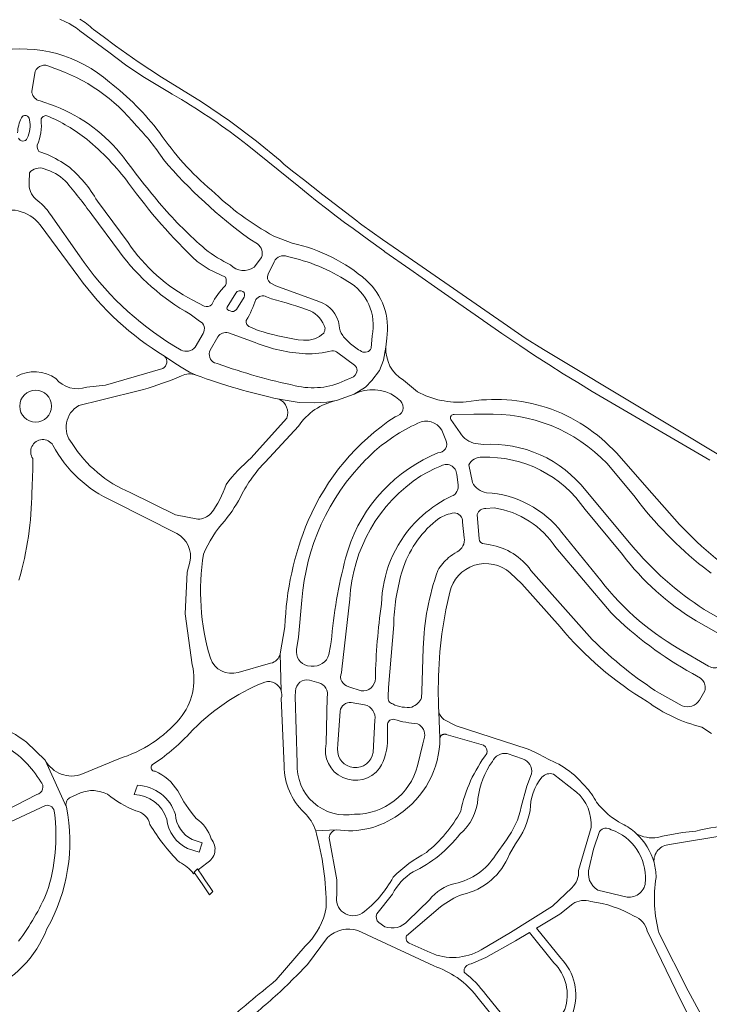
# Model space of a CAD drawing. Extents: x 148869 to 161638, y 453607 to 469810.
# Tile 24 of 256: x 154534 to 154659, y 459976 to 460155. Entities that reach past the tile are written whole.
import ezdxf

# ---------------------------------------------------------------- set-up
doc = ezdxf.new("R2010")
doc.units = 0
for name, color, linetype, lineweight in [('B-RO-VH-VERHARDING_BEDRIJFSVLOERPLAAT-GV', 251, 'CONTINUOUS', 18), ('B-RO-VH-VERHARDING_FUNDERING_ZAND-GV', 251, 'CONTINUOUS', 18), ('B-RO-VH-VERHARDING_HALFVERHARDING_GRIND-GV', 251, 'CONTINUOUS', 18)]:
    doc.layers.add(name, color=color, linetype=linetype, lineweight=lineweight)

msp = doc.modelspace()

# ---------------------------------------------------------------- linework, layer by layer
at = {"layer": 'B-RO-VH-VERHARDING_BEDRIJFSVLOERPLAAT-GV', "flags": 128}
msp.add_lwpolyline([(154565.33, 459999.53), (154565.98, 459998.57), (154566.68, 459997.53), (154567.41, 459996.46), (154568.03, 459995.55), (154568.65, 459996.13), (154568.04, 459997.03), (154567.33, 459998.08), (154566.65, 459999.1), (154565.99, 460000.07), (154565.87, 460000.25), (154565.24, 459999.66)], close=True, dxfattribs=at)
at = {"layer": 'B-RO-VH-VERHARDING_FUNDERING_ZAND-GV', "flags": 128}
for points in [[(154540.82, 460154.98), (154541.83, 460154.51), (154542.5, 460154.16), (154543.15, 460153.78), (154543.79, 460153.38), (154544.4, 460152.93), (154544.47, 460152.86), (154549.7, 460148.97), (154552.75, 460146.68), (154555.92, 460144.55), (154560.73, 460141.62), (154561.25, 460141.32), (154562.08, 460140.83), (154562.91, 460140.34), (154563.74, 460139.84), (154564.56, 460139.33), (154565.38, 460138.81), (154566.2, 460138.29), (154567.01, 460137.76), (154567.81, 460137.22), (154568.61, 460136.68), (154569.41, 460136.13), (154570.2, 460135.57), (154570.99, 460135.01), (154571.77, 460134.44), (154572.55, 460133.87), (154573.33, 460133.28), (154574.1, 460132.7), (154574.86, 460132.1), (154584.27, 460124.5), (154585.95, 460123.13), (154587.64, 460121.78), (154589.35, 460120.44), (154591.07, 460119.12), (154592.6, 460117.97), (154594.13, 460116.84), (154596.93, 460114.8), (154599.75, 460112.77), (154599.85, 460112.7), (154599.95, 460112.63), (154604.46, 460109.46), (154608.98, 460106.3), (154613.36, 460103.23), (154617.74, 460100.16), (154617.87, 460100.07), (154618.01, 460099.97), (154621.22, 460097.76), (154624.45, 460095.57), (154625.81, 460094.66), (154627.17, 460093.76), (154629.77, 460092.08), (154632.38, 460090.42), (154635, 460088.79), (154637.64, 460087.18), (154659.06, 460074.65)], [(154666.1, 460072.4), (154628.78, 460094.83), (154625.46, 460096.91), (154622.22, 460099.12), (154603.35, 460112.21), (154601.42, 460113.51), (154599.51, 460114.83), (154597.61, 460116.18), (154595.73, 460117.55), (154595.27, 460117.9), (154594.81, 460118.25), (154591.74, 460120.62), (154588.67, 460123), (154586.9, 460124.38), (154585.13, 460125.75), (154583.37, 460127.14), (154581.61, 460128.52), (154581.48, 460128.65), (154580.87, 460129.26), (154576.55, 460132.76), (154571.67, 460136.49), (154566.56, 460139.91), (154559.28, 460144.44), (154555.06, 460147.19), (154550.95, 460150.12), (154548.67, 460151.81), (154546.93, 460153.11), (154546.64, 460153.36), (154546.33, 460153.62), (154546.03, 460153.86), (154545.72, 460154.1), (154545.4, 460154.34), (154545.08, 460154.56), (154544.75, 460154.78), (154544.42, 460154.99)], [(154654.06, 460006.88), (154650.44, 460006.21)], [(154651.72, 460004.7), (154663.05, 460006.6)]]:
    msp.add_lwpolyline(points, dxfattribs=at)
at = {"layer": 'B-RO-VH-VERHARDING_FUNDERING_ZAND-GV'}
for points in [[(154671.18, 460006.95, 0.138354), (154656.49, 460007.13)], [(154649.55, 460005.99, -0.178582), (154645.63, 460006.73)], [(154645.63, 460006.73, -0.141019), (154648.88, 460001.41)], [(154650.44, 460006.21, 0.005572), (154649.55, 460005.99)], [(154656.49, 460007.13, 0.01601), (154654.06, 460006.88)], [(154648.88, 460001.41, -0.426875), (154651.72, 460004.7)]]:
    msp.add_lwpolyline(points, format="xyb", dxfattribs=at)
at = {"layer": 'B-RO-VH-VERHARDING_HALFVERHARDING_GRIND-GV'}
for points in [[(154549.83, 460143.5, 0.233937), (154529.37, 460149.12)], [(154536.33, 460145.45, -0.450542), (154539.01, 460146.34)], [(154539.43, 460146.15, -0.145873), (154554.75, 460135.54)], [(154558.94, 460134.32, 0.066587), (154549.83, 460143.5)], [(154536.88, 460140.18, -0.298098), (154535.71, 460141.84)], [(154552.41, 460129.83, 0.13183), (154539.96, 460139.15)], [(154533.12, 460134.29, -0.108892), (154533.81, 460136.98)], [(154533.81, 460136.98, -0.816533), (154535.27, 460136.67)], [(154535.27, 460136.67, -0.164211), (154534.87, 460133.3)], [(154536.67, 460132.05, 0.142857), (154537.38, 460136.66)], [(154537.38, 460136.66, -0.417285), (154538.46, 460137.39)], [(154538.46, 460137.39, -0.067612), (154545.7, 460133.1)], [(154554.75, 460135.54, -0.048963), (154559.66, 460129.4)], [(154534.87, 460133.3, -0.681051), (154533.27, 460133.32)], [(154545.7, 460133.1, -0.062103), (154553.32, 460125.11)], [(154568.41, 460123.83, -0.069564), (154558.94, 460134.32)], [(154536.98, 460130.86, -0.148097), (154536.67, 460132.05)], [(154540.98, 460129.03, 0.071728), (154536.98, 460130.86)], [(154559.34, 460121.01, -0.017314), (154552.41, 460129.83)], [(154559.66, 460129.4, 0.058886), (154575.37, 460114.91)], [(154535.28, 460126.99, -0.332168), (154537.93, 460127.73)], [(154537.93, 460127.73, -0.118423), (154541.8, 460125.52)], [(154547.64, 460121.81, 0.096709), (154542.2, 460128.28)], [(154536.46, 460122.17, -0.238803), (154535.21, 460125.26)], [(154541.8, 460125.52, -0.019785), (154546.61, 460119.41)], [(154553.32, 460125.11, 0.047725), (154565.8, 460110.84)], [(154579.73, 460115.48, -0.067561), (154568.41, 460123.83)], [(154539.09, 460119.43, 0.072141), (154537.19, 460121.61)], [(154567.27, 460113.1, -0.03816), (154559.34, 460121.01)], [(154528.57, 460119.46, -0.362865), (154537.2, 460117.55)], [(154564.98, 460103.82, -0.126319), (154553.21, 460114.3)], [(154576.76, 460114.04, -0.333571), (154577.5, 460111.59)], [(154596.56, 460107.41, 0.128829), (154583.08, 460114.16)], [(154561.57, 460095.49, -0.10951), (154544.4, 460111.9)], [(154551.64, 460112.58, 0.104029), (154564.51, 460101.26)], [(154571.86, 460110.23, -0.055446), (154567.27, 460113.1)], [(154579.8, 460110.81, -0.41136), (154582.2, 460111.74)], [(154582.2, 460111.74, -0.09057), (154593.17, 460107.23)], [(154576.14, 460109.84, -0.374249), (154571.86, 460110.23)], [(154544.25, 460107.98, 0.10041), (154559.87, 460093.6)], [(154570.91, 460107.98, -0.223114), (154570.93, 460106.47)], [(154579.07, 460106.99, -0.359066), (154578.69, 460108.55)], [(154570.93, 460106.47, 0.085005), (154568.46, 460103.03)], [(154593.17, 460107.23, -0.322043), (154597.64, 460097.33)], [(154600.27, 460096.91, 0.255727), (154596.56, 460107.41)], [(154572.79, 460105.11, -0.384153), (154574.12, 460105.41)], [(154574.12, 460105.41, -0.348349), (154574.31, 460104.34)], [(154576.48, 460103.92, -0.402356), (154578.42, 460104.39)], [(154568.46, 460103.03, -0.293163), (154567.07, 460102.74)], [(154571.53, 460101.93, -0.404129), (154571.23, 460102.53)], [(154574.72, 460100.13, 0.047151), (154576.48, 460103.92)], [(154579.3, 460104.06, -0.021859), (154586.36, 460101.85)], [(154591.63, 460099.2, 0.288788), (154587.94, 460103.54)], [(154572.95, 460102.13, -0.371139), (154571.78, 460101.84)], [(154586.36, 460101.85, -0.213749), (154589.05, 460098.72)], [(154566.21, 460100, -0.455748), (154566.85, 460097.74)], [(154575.39, 460098.97, -0.43106), (154574.72, 460100.13)], [(154592.26, 460097.36, -0.141138), (154591.63, 460099.2)], [(154569.52, 460097.16, -0.279553), (154571.46, 460097.87)], [(154584.13, 460096.6, -0.033552), (154576.88, 460098.28)], [(154588.8, 460097.83, -0.226138), (154585.14, 460096.54)], [(154589.05, 460098.72, -0.140166), (154588.8, 460097.83)], [(154593.7, 460095.87, -0.043353), (154592.26, 460097.36)], [(154576.33, 460096.09, 0.08279), (154585.51, 460094.06)], [(154595.67, 460094.48, -0.051028), (154593.7, 460095.87)], [(154603.29, 460089.26, -0.28201), (154600.12, 460095.26)], [(154559.87, 460093.6, -0.502914), (154559.51, 460091.37)], [(154565.44, 460095.23, -0.329655), (154562.86, 460094.72)], [(154568.95, 460092.42, -0.421217), (154568.17, 460094.7)], [(154585.51, 460094.06, 0.074249), (154590.29, 460094.61)], [(154590.29, 460094.61, -0.149113), (154591.38, 460094.23)], [(154597.43, 460095.08, -0.458576), (154595.67, 460094.48)], [(154583.64, 460088.24, -0.035238), (154569.59, 460092.23)], [(154594.41, 460091.99, -0.198923), (154594.89, 460091.01)], [(154540.09, 460089.54, 0.281266), (154532.9, 460089.93)], [(154556.01, 460087.56, 0.036421), (154562.91, 460090.05)], [(154562.91, 460090.05, -0.202612), (154565.58, 460090.18)], [(154565.58, 460090.18, 0.03672), (154580.72, 460085.78)], [(154594.89, 460091.01, -0.290098), (154593.81, 460089.65)], [(154545.7, 460087.97, -0.31854), (154540.09, 460089.54)], [(154592.65, 460089.16, -0.171872), (154583.64, 460088.24)], [(154533.51, 460084.51, -1), (154539.3, 460084.51)], [(154594.37, 460086.72, -0.272107), (154601.86, 460086.23)], [(154614.72, 460085.29, -0.146841), (154605.84, 460087.14)], [(154539.3, 460084.51, -0.999655), (154533.51, 460084.51)], [(154543.04, 460077.71, -0.474185), (154544.25, 460084.61)], [(154580.72, 460085.78, -0.379446), (154582.09, 460082.35)], [(154584.21, 460080.88, -0.195898), (154591.1, 460085.53)], [(154602.75, 460085.5, -0.620981), (154601.78, 460082.59)], [(154629.34, 460084.27, 0.119885), (154614.72, 460085.29)], [(154611.95, 460082.09, -0.630455), (154612.54, 460083.01)], [(154618.07, 460083.06, -0.214548), (154640.34, 460074.09)], [(154642.09, 460075.93, 0.126676), (154629.34, 460084.27)], [(154601.78, 460082.59, 0.14549), (154585.97, 460063.68)], [(154601.55, 460079, -0.041346), (154605.92, 460081.4)], [(154605.92, 460081.4, -0.410065), (154610.26, 460080.14)], [(154616.48, 460077.7, -0.212514), (154613.6, 460079.66)], [(154535.89, 460074.96, -1.01727), (154539.56, 460077.41)], [(154539.56, 460077.41, 0.168136), (154550.46, 460067.23)], [(154553.61, 460068.81, -0.155253), (154543.04, 460077.71)], [(154596.43, 460074.73, -0.03711), (154599.77, 460077.73)], [(154611.04, 460078.33, -0.550708), (154609.57, 460076.02)], [(154636.47, 460069.14, 0.247579), (154617.81, 460077.55)], [(154535.7, 460068.92, 0.019373), (154535.89, 460074.96)], [(154575.63, 460075.08, 0.055409), (154571.06, 460070.26)], [(154576.01, 460071.81, -0.031408), (154578.13, 460074.31)], [(154584.85, 460049.19, -0.179263), (154596.43, 460074.73)], [(154608.33, 460075.44, 0.225232), (154592.79, 460056.82)], [(154609.94, 460073.53, -0.600499), (154613, 460072.06)], [(154615.2, 460073.8, -0.30545), (154617.62, 460075.2)], [(154617.62, 460075.2, -0.259753), (154636.35, 460065.68)], [(154571.06, 460070.26, -0.083024), (154568.29, 460064.98)], [(154573.97, 460068.61, -0.03603), (154576.01, 460071.81)], [(154593.56, 460049.36, -0.238981), (154606.44, 460071.82)], [(154613.23, 460070.21, -0.372529), (154612.06, 460068.12)], [(154618.41, 460068.76, -0.231939), (154615.85, 460070.63)], [(154533.35, 460052.85, 0.071767), (154535.7, 460068.92)], [(154570.79, 460063.66, 0.063205), (154573.97, 460068.61)], [(154632.14, 460061.48, 0.218296), (154618.41, 460068.76)], [(154611.46, 460067.84, 0.073096), (154606.17, 460064.07)], [(154645.44, 460067.92, 0.062068), (154657.87, 460055.18)], [(154568.29, 460064.98, -0.206529), (154565.93, 460063.93)], [(154609.72, 460064.06, -0.091744), (154612.52, 460065.1)], [(154612.52, 460065.1, -0.420696), (154614.07, 460063.42)], [(154616.72, 460064.81, -0.319823), (154618.31, 460065.9)], [(154619.78, 460066, -0.213496), (154631.05, 460058.75)], [(154566.96, 460057.59, -0.086631), (154570.79, 460063.66)], [(154585.97, 460063.68, 0.09051), (154581.74, 460044.31)], [(154605.4, 460063.29, 0.186179), (154599.32, 460048.45)], [(154603.3, 460055.22, -0.144551), (154609.72, 460064.06)], [(154562.06, 460061.3, -0.346752), (154564.44, 460056.13)], [(154667.4, 460051.69, -0.069587), (154653.52, 460062.98)], [(154614.38, 460060.55, -0.302744), (154613.08, 460057.97)], [(154618.07, 460059.44, -0.398823), (154617.06, 460060.33)], [(154613.08, 460057.97, 0.054891), (154611.52, 460056.93)], [(154626.49, 460054.61, 0.19865), (154619.07, 460059.25)], [(154658.01, 460047.51, -0.078477), (154644.74, 460059.29)], [(154568.18, 460038.61, -0.113183), (154566.96, 460057.59)], [(154592.79, 460056.82, 0.044425), (154590.17, 460041.63)], [(154611.52, 460056.93, 0.089013), (154609.57, 460054.6)], [(154611.72, 460050.64, -0.567547), (154622.74, 460054.17)], [(154643.12, 460057.5, 0.09448), (154656.52, 460045.43)], [(154601.58, 460045.91, -0.063619), (154603.3, 460055.22)], [(154609.57, 460054.6, 0.077412), (154606.89, 460040.45)], [(154653.41, 460040.32, -0.101583), (154638.43, 460053.77)], [(154599.32, 460048.45, 0.032718), (154598.21, 460034.94)], [(154609.7, 460029.85, -0.056019), (154611.01, 460047.44)], [(154641.06, 460046.87, 0.067362), (154655.87, 460035.83)], [(154631.79, 460044.32, 0.083157), (154647.61, 460030.76)], [(154649.88, 460032.23, -0.053887), (154637.63, 460042.05)], [(154585.86, 460037.22, -0.370881), (154583.84, 460040.22)], [(154573.24, 460036.04, -0.404952), (154568.18, 460038.61)], [(154580.91, 460039.43, -0.287274), (154579.15, 460037.71)], [(154589.76, 460039.29, -0.366963), (154586.53, 460037.17)], [(154564.9, 460037.39, -0.232458), (154562.68, 460027.69)], [(154660.94, 460037.28, -0.365412), (154658.82, 460037.18)], [(154578.08, 460034.28, -0.405255), (154581.06, 460032.7)], [(154583.69, 460032.63, -0.479406), (154586.21, 460034.62)], [(154593.35, 460033.43, -0.460573), (154592.01, 460035.97)], [(154598.21, 460034.94, -0.460576), (154595.62, 460032.7)], [(154564.34, 460024.85, -0.110224), (154578.08, 460034.28)], [(154581.06, 460032.7, -0.145433), (154581.09, 460031.32)], [(154587.89, 460034.16, -0.417167), (154589.43, 460031.54)], [(154601.35, 460030.29, -0.414661), (154600.53, 460031.63)], [(154606.59, 460031.39, -0.193375), (154604.86, 460029.73)], [(154647.61, 460030.76, 0.099026), (154657.56, 460026.08)], [(154657.13, 460031, -0.366278), (154654, 460029.98)], [(154591.78, 460028.96, -0.404293), (154593.82, 460030.54)], [(154596.25, 460030.13, -0.4025), (154598.1, 460027.36)], [(154604.86, 460029.73, -0.158827), (154601.35, 460030.29)], [(154562.68, 460027.69, -0.147596), (154551.52, 460020.33)], [(154600.43, 460026.65, -0.435601), (154601.64, 460027.47)], [(154601.64, 460027.47, 0.054115), (154605.87, 460026.66)], [(154610.65, 460027.49, -0.173595), (154609.74, 460028.8)], [(154534.73, 460023.32, 0.091757), (154529.07, 460026.37)], [(154605.87, 460026.66, -0.352449), (154607.14, 460024.23)], [(154557.58, 460019.18, 0.056646), (154564.34, 460024.85)], [(154598.95, 460018.58, 0.146788), (154600.39, 460023.99)], [(154602.39, 460010.12, 0.252625), (154609.93, 460024.1)], [(154530.94, 460022.54, -0.122898), (154537.32, 460016.14)], [(154589.23, 460023.07, 0.80885), (154598.95, 460018.58)], [(154597.78, 460021.48, -0.954545), (154591.31, 460022.1)], [(154617.89, 460022.77, -0.305877), (154618.5, 460021.28)], [(154629.52, 460020.33, 0.018095), (154625.81, 460022.13)], [(154544.92, 460017.54, -0.381831), (154538.15, 460020.08)], [(154618.5, 460021.28, 0.113099), (154613.73, 460010.76)], [(154619.49, 460019.82, -0.33314), (154622.15, 460021.27)], [(154624.95, 460020.29, -0.389173), (154626.59, 460017.59)], [(154558.13, 460018.04, -0.644603), (154557.58, 460019.18)], [(154581.61, 460019.02, 0.206147), (154585.25, 460010.55)], [(154594.42, 460010.2, -0.482925), (154583.98, 460019.5)], [(154605.84, 460019, -0.342199), (154594.42, 460010.2)], [(154616.86, 460013.09, -0.129572), (154619.49, 460019.82)], [(154634.83, 460016.92, 0.062824), (154631.04, 460019.6)], [(154562.26, 460014.47, 0.152843), (154558.13, 460018.04)], [(154626.34, 460010.92, -0.164345), (154628.49, 460016.97)], [(154628.49, 460016.97, -0.291694), (154630.61, 460017.5)], [(154537.32, 460016.14, -0.608759), (154536.6, 460013.83)], [(154554.95, 460015.48, -0.315668), (154561.82, 460010.19)], [(154638.45, 460012.4, 0.047866), (154636.38, 460015.33)], [(154542.03, 460011.53, -0.381203), (154542.58, 460013.18)], [(154544.55, 460014.1, -0.218102), (154549.46, 460013.84)], [(154549.46, 460013.84, 0.074338), (154554.62, 460010.83)], [(154560.25, 460009.33, 0.31561), (154554.32, 460013.81)], [(154565.62, 460009.43, -0.055342), (154562.26, 460014.47)], [(154613.59, 460006.61, 0.20101), (154616.86, 460013.09)], [(154634.81, 460014.25, -0.238669), (154637.42, 460007.81)], [(154538.21, 460011.83, -0.469015), (154539.83, 460010.49)], [(154538.46, 459989.36, 0.178148), (154542.03, 460011.53)], [(154624.72, 460011.54, -0.112297), (154622.02, 460005.55)], [(154643.11, 460008.48, -0.111471), (154638.45, 460012.4)], [(154539.83, 460010.49, -0.109955), (154538.47, 459996.01)], [(154554.62, 460010.83, -0.30486), (154557.2, 460008.35)], [(154564.05, 460004, -0.262008), (154560.25, 460009.33)], [(154561.82, 460010.19, 0.262082), (154564.88, 460005.6)], [(154568.34, 460005.74, 0.16246), (154565.62, 460009.43)], [(154585.25, 460010.55, -0.123251), (154587.34, 460007.17)], [(154591.09, 460007.38, 0.197251), (154602.39, 460010.12)], [(154613.73, 460010.76, -0.100737), (154607.47, 460003.25)], [(154623.66, 460004.84, 0.118364), (154626.34, 460010.92)], [(154557.2, 460008.35, 0.063025), (154562.55, 460001.46)], [(154638.99, 460007.07, -0.408993), (154641.07, 460007.4)], [(154645.63, 460006.73, 0.068011), (154643.11, 460008.48)], [(154567.52, 460001.3, 0.475432), (154568.34, 460005.74)], [(154587.34, 460007.17, -0.067746), (154589.26, 459993.22)], [(154589.8, 460005.94, -0.338432), (154591.09, 460007.38)], [(154605.05, 459999.73, 0.118647), (154613.59, 460006.61)], [(154641.07, 460007.4, -0.336251), (154647.31, 459998.08)], [(154648.88, 460001.41, 0.141019), (154645.63, 460006.73)], [(154607.47, 460003.25, 0.074224), (154601.45, 459998.74)], [(154620.05, 460002.78, -0.203098), (154612.69, 459997.6)], [(154614.04, 459995.63, 0.254255), (154622.57, 460002.92)], [(154562.55, 460001.46, -0.13838), (154565.12, 459999.37)], [(154638.64, 459996.41, -0.336932), (154637.08, 460000.47)], [(154649.27, 459998.71, 0.060428), (154648.88, 460001.41)], [(154601.45, 459998.74, -0.110221), (154595.79, 459992.2)], [(154601.3, 459995.64, -0.136339), (154605.05, 459999.73)], [(154635.16, 459999.96, -0.230782), (154633.92, 459996.84)], [(154649.83, 459988.5, -0.110013), (154649.27, 459998.71)], [(154612.69, 459997.6, 0.174217), (154608.04, 459994.63)], [(154647.31, 459998.08, -0.462598), (154643.98, 459995.14)], [(154538.47, 459996.01, -0.057952), (154533.31, 459987.1)], [(154595.79, 459992.2, -0.676397), (154591.21, 459995.49)], [(154610.07, 459993.34, -0.080952), (154614.04, 459995.63)], [(154634.1, 459993.9, -0.228916), (154637.36, 459994.32)], [(154637.36, 459994.32, -0.099751), (154645.29, 459991.65)], [(154589, 459992.11, -0.137222), (154585.42, 459986.19)], [(154598.82, 459990.49, -0.306597), (154598.44, 459992.09)], [(154645.29, 459991.65, -0.255653), (154647.64, 459988.98)], [(154604.1, 459990.78, -0.301891), (154599.91, 459989.72)], [(154527.22, 459978.01, 0.211563), (154538.46, 459989.36)], [(154589.5, 459987.77, -0.274844), (154595.01, 459989.03)], [(154604.35, 459986.74, -0.414635), (154603.87, 459988.08)], [(154617.45, 459985.52, -0.240489), (154608.18, 459985.01)], [(154579.13, 459976.33, 0.021616), (154585.83, 459982.85)], [(154608.85, 459982.61, -0.053882), (154613.05, 459980.5)], [(154614.32, 459981.44, -0.422444), (154615.61, 459982.96)], [(154630.67, 459983.18, -0.28414), (154632.67, 459974.69)], [(154634.15, 459974.24, 0.284001), (154631.92, 459984.02)], [(154618.27, 459977.39, 0.073752), (154614.32, 459981.44)], [(154580.15, 459980.04, 0.008162), (154570.45, 459971.86)], [(154613.05, 459980.5, -0.079592), (154617.12, 459976.44)], [(154571.92, 459970.44, 0.021691), (154579.13, 459976.33)]]:
    msp.add_lwpolyline(points, format="xyb", dxfattribs=at)
at = {"layer": 'B-RO-VH-VERHARDING_HALFVERHARDING_GRIND-GV', "flags": 128}
for points in [[(154539.01, 460146.34), (154539.43, 460146.15)], [(154535.71, 460141.84), (154536.33, 460145.45)], [(154539.96, 460139.15), (154537.23, 460140.08), (154536.88, 460140.18)], [(154542.2, 460128.28), (154540.98, 460129.03)], [(154535.21, 460125.26), (154535.28, 460126.99)], [(154537.19, 460121.61), (154536.46, 460122.17)], [(154553.21, 460114.3), (154547.64, 460121.81)], [(154544.4, 460111.9), (154539.09, 460119.43)], [(154546.61, 460119.41), (154551.64, 460112.58)], [(154537.2, 460117.55), (154544.25, 460107.98)], [(154583.08, 460114.16), (154579.73, 460115.48)], [(154575.37, 460114.91), (154576.76, 460114.04)], [(154577.5, 460111.59), (154576.14, 460109.84)], [(154565.8, 460110.84), (154567.98, 460109.41), (154570.91, 460107.98)], [(154578.69, 460108.55), (154579.8, 460110.81)], [(154587.94, 460103.54), (154580.08, 460106.41), (154579.07, 460106.99)], [(154571.23, 460102.53), (154572.79, 460105.11)], [(154574.31, 460104.34), (154572.95, 460102.13)], [(154578.42, 460104.39), (154579.3, 460104.06)], [(154567.07, 460102.74), (154564.98, 460103.82)], [(154564.51, 460101.26), (154566.21, 460100)], [(154571.78, 460101.84), (154571.53, 460101.93)], [(154576.88, 460098.28), (154575.39, 460098.97)], [(154566.85, 460097.74), (154565.44, 460095.23)], [(154568.17, 460094.7), (154569.52, 460097.16)], [(154571.46, 460097.87), (154576.33, 460096.09)], [(154597.64, 460097.33), (154597.43, 460095.08)], [(154562.86, 460094.72), (154561.57, 460095.49)], [(154585.14, 460096.54), (154584.13, 460096.6)], [(154594.37, 460086.72), (154596.42, 460087.97), (154597.53, 460089.17), (154598.96, 460091.03), (154599.65, 460092.9), (154600.12, 460095.26), (154600.27, 460096.91)], [(154600.12, 460095.26), (154599.65, 460092.9), (154598.96, 460091.03), (154597.53, 460089.17), (154596.42, 460087.97), (154594.37, 460086.72)], [(154565.58, 460090.18), (154564.42, 460090.68), (154562.86, 460091.63), (154561.55, 460092.47), (154559.87, 460093.6)], [(154559.87, 460093.6), (154561.55, 460092.47), (154562.86, 460091.63), (154564.42, 460090.68), (154565.58, 460090.18)], [(154591.38, 460094.23), (154594.41, 460091.99)], [(154569.59, 460092.23), (154569.49, 460092.27), (154568.95, 460092.42)], [(154559.51, 460091.37), (154549.12, 460088.34), (154545.7, 460087.97)], [(154593.81, 460089.65), (154592.65, 460089.16)], [(154605.84, 460087.14), (154603.29, 460089.26)], [(154544.25, 460084.61), (154548.18, 460085.6), (154556.01, 460087.56)], [(154580.72, 460085.78), (154584.33, 460085.18), (154587.04, 460085.11), (154589.4, 460085.23), (154591.1, 460085.53), (154594.37, 460086.72)], [(154591.1, 460085.53), (154589.4, 460085.23), (154587.04, 460085.11), (154584.33, 460085.18), (154580.72, 460085.78)], [(154601.86, 460086.23), (154602.75, 460085.5)], [(154612.54, 460083.01), (154616.12, 460083.04), (154618.07, 460083.06)], [(154582.09, 460082.35), (154577.69, 460077.4), (154575.63, 460075.08)], [(154613.6, 460079.66), (154611.95, 460082.09)], [(154578.13, 460074.31), (154584.21, 460080.88)], [(154610.26, 460080.14), (154611.04, 460078.33)], [(154599.77, 460077.73), (154601.55, 460079)], [(154617.81, 460077.55), (154616.48, 460077.7)], [(154609.57, 460076.02), (154608.33, 460075.44)], [(154653.52, 460062.98), (154647.55, 460069.7), (154642.09, 460075.93)], [(154615.85, 460070.63), (154615.2, 460073.8)], [(154640.34, 460074.09), (154645.44, 460067.92)], [(154606.44, 460071.82), (154609.04, 460073.15), (154609.94, 460073.53)], [(154613, 460072.06), (154613.23, 460070.21)], [(154565.93, 460063.93), (154561.82, 460064.75), (154553.61, 460068.81)], [(154644.74, 460059.29), (154636.47, 460069.14)], [(154550.46, 460067.23), (154562.06, 460061.3)], [(154612.06, 460068.12), (154611.46, 460067.84)], [(154617.06, 460060.33), (154616.72, 460064.81)], [(154618.31, 460065.9), (154619.78, 460066)], [(154636.35, 460065.68), (154643.12, 460057.5)], [(154606.17, 460064.07), (154605.4, 460063.29)], [(154614.07, 460063.42), (154614.38, 460060.55)], [(154638.43, 460053.77), (154632.14, 460061.48)], [(154619.07, 460059.25), (154618.07, 460059.44)], [(154631.05, 460058.75), (154641.06, 460046.87)], [(154564.44, 460056.13), (154563.95, 460054.29), (154563.58, 460046.69), (154564.9, 460037.39)], [(154622.74, 460054.17), (154624.86, 460052.18), (154631.79, 460044.32)], [(154637.63, 460042.05), (154626.49, 460054.61)], [(154657.87, 460055.18), (154659.3, 460054.1)], [(154611.01, 460047.44), (154611.72, 460050.64)], [(154583.84, 460040.22), (154584.23, 460042.47), (154584.85, 460049.19)], [(154592.01, 460035.97), (154592.07, 460036.63), (154593.56, 460049.36)], [(154663.27, 460044.48), (154658.01, 460047.51)], [(154600.53, 460031.63), (154600.61, 460033.26), (154601.53, 460044.7), (154601.58, 460045.91)], [(154656.52, 460045.43), (154662.02, 460042.34)], [(154581.74, 460044.31), (154580.91, 460039.43), (154581.06, 460032.7)], [(154590.17, 460041.63), (154590.05, 460040.85), (154589.76, 460039.29)], [(154606.89, 460040.45), (154606.65, 460032.54), (154606.59, 460031.39)], [(154658.82, 460037.18), (154653.41, 460040.32)], [(154581.06, 460032.7), (154580.91, 460039.43)], [(154579.15, 460037.71), (154573.24, 460036.04)], [(154586.53, 460037.17), (154585.86, 460037.22)], [(154586.21, 460034.62), (154587.89, 460034.16)], [(154655.87, 460035.83), (154657.31, 460035), (154657.47, 460034.86), (154657.62, 460034.71), (154657.76, 460034.54), (154657.87, 460034.36), (154657.98, 460034.17), (154658.06, 460033.97), (154658.12, 460033.76), (154658.17, 460033.55), (154658.2, 460033.34), (154658.2, 460033.12), (154658.19, 460032.9), (154658.15, 460032.69), (154657.13, 460031)], [(154583.98, 460019.5), (154583.62, 460031.66), (154583.69, 460032.63)], [(154595.62, 460032.7), (154593.35, 460033.43)], [(154581.09, 460031.32), (154581.61, 460019.02)], [(154589.43, 460031.54), (154589.23, 460023.07)], [(154654, 460029.98), (154649.88, 460032.23)], [(154591.31, 460022.1), (154591.38, 460023), (154591.78, 460028.96)], [(154593.82, 460030.54), (154596.25, 460030.13)], [(154609.93, 460024.1), (154609.74, 460028.8), (154609.7, 460029.85)], [(154598.1, 460027.36), (154597.78, 460021.48)], [(154609.74, 460028.8), (154609.93, 460024.1), (154609.95, 460024.18), (154609.98, 460024.26), (154610.02, 460024.33), (154610.06, 460024.4), (154610.11, 460024.46), (154610.16, 460024.52), (154610.22, 460024.58), (154610.29, 460024.63), (154610.36, 460024.67), (154610.43, 460024.71), (154610.51, 460024.74), (154610.58, 460024.76), (154610.66, 460024.78), (154610.74, 460024.78), (154610.83, 460024.79), (154610.91, 460024.78), (154610.99, 460024.77), (154611.07, 460024.74), (154617.89, 460022.77)], [(154625.81, 460022.13), (154612.92, 460026.28), (154610.65, 460027.49)], [(154600.39, 460023.99), (154600.43, 460026.65)], [(154657.56, 460026.08), (154659.35, 460024.92)], [(154607.14, 460024.23), (154606.86, 460023.04), (154605.84, 460019)], [(154538.15, 460020.08), (154534.73, 460023.32)], [(154542.03, 460011.53), (154538.15, 460020.08)], [(154538.15, 460020.08), (154542.03, 460011.53)], [(154551.52, 460020.33), (154544.92, 460017.54)], [(154622.15, 460021.27), (154624.95, 460020.29)], [(154631.04, 460019.6), (154629.52, 460020.33)], [(154626.59, 460017.59), (154625.77, 460015.3), (154624.72, 460011.54)], [(154630.61, 460017.5), (154634.81, 460014.25)], [(154636.38, 460015.33), (154634.83, 460016.92)], [(154554.32, 460013.81), (154554.95, 460015.48)], [(154536.6, 460013.83), (154530.89, 460010.86)], [(154542.58, 460013.18), (154544.55, 460014.1)], [(154531.84, 460008.82), (154538.21, 460011.83)], [(154637.42, 460007.81), (154635.16, 459999.96)], [(154587.34, 460007.17), (154591.09, 460007.38)], [(154591.09, 460007.38), (154587.34, 460007.17)], [(154591.21, 459995.49), (154591.2, 459998.25), (154589.8, 460005.94)], [(154637.08, 460000.47), (154637.89, 460003.84), (154638.99, 460007.07)], [(154564.88, 460005.6), (154566.7, 460004.99), (154566.14, 460003.3), (154564.05, 460004)], [(154622.02, 460005.55), (154620.05, 460002.78)], [(154622.57, 460002.92), (154623.66, 460004.84)], [(154565.12, 459999.37), (154565.33, 459999.53), (154565.24, 459999.66), (154565.87, 460000.25), (154565.99, 460000.07), (154567.52, 460001.3)], [(154633.92, 459996.84), (154630.39, 459993.45), (154622.79, 459988.71), (154617.45, 459985.52)], [(154598.44, 459992.09), (154601.3, 459995.64)], [(154643.98, 459995.14), (154638.64, 459996.41)], [(154589.26, 459993.22), (154589, 459992.11)], [(154603.87, 459988.08), (154610.07, 459993.34)], [(154608.04, 459994.63), (154604.1, 459990.78)], [(154631.92, 459984.02), (154627.52, 459989.47), (154631.76, 459992.01), (154634.1, 459993.9)], [(154599.91, 459989.72), (154598.82, 459990.49)], [(154585.83, 459982.85), (154589.5, 459987.77)], [(154595.01, 459989.03), (154608.85, 459982.61)], [(154615.61, 459982.96), (154618.3, 459984.13), (154623.68, 459987.17), (154626.22, 459988.69), (154630.67, 459983.18)], [(154647.64, 459988.98), (154652.84, 459978.19), (154657.3, 459969.28), (154667.88, 459950.01)], [(154669.87, 459950.89), (154660.91, 459967.34), (154655.09, 459978.07), (154649.83, 459988.5)], [(154585.42, 459986.19), (154580.15, 459980.04)], [(154608.18, 459985.01), (154604.35, 459986.74)], [(154632.67, 459974.69), (154629.9, 459969.96), (154627.25, 459966.32), (154627.07, 459966.51), (154618.27, 459977.39)], [(154617.12, 459976.44), (154620.45, 459972.31), (154625.88, 459965.6)]]:
    msp.add_lwpolyline(points, dxfattribs=at)

doc.saveas('drawing.dxf')
